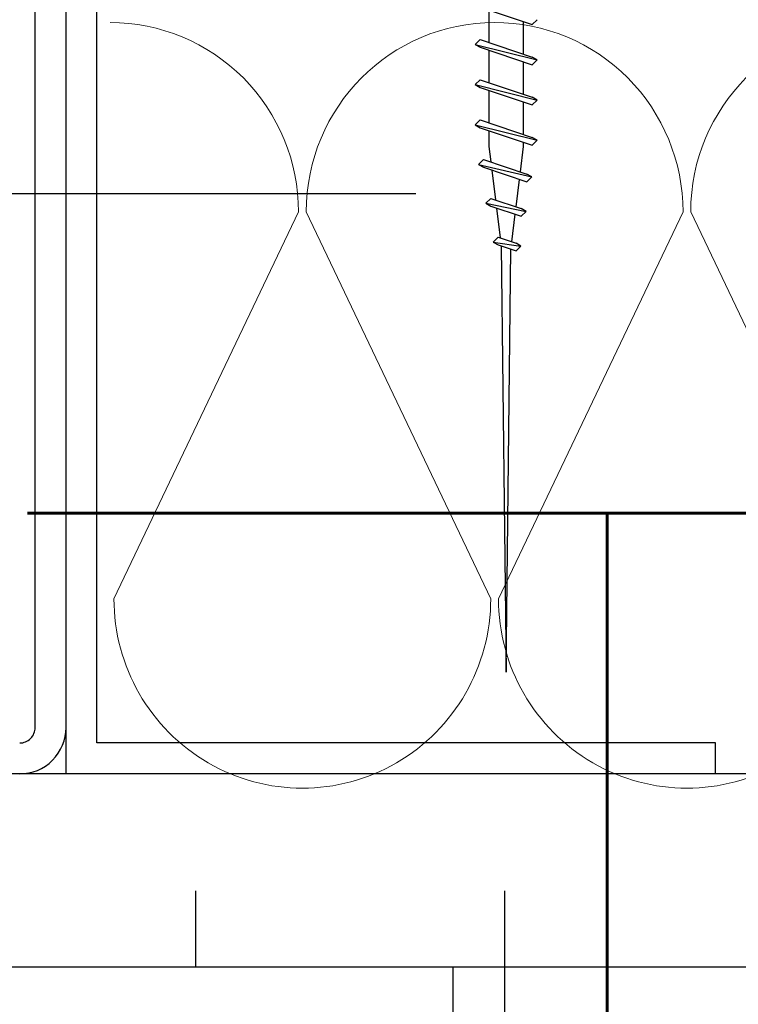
# Model space of a CAD drawing. Header units: millimetres. Extents: x -4577 to 1032787, y -66234 to 201209.
# Tile 159 of 256: x 4394 to 4441, y -8999 to -8935. Entities that reach past the tile are written whole.
import ezdxf

# ---------------------------------------------------------------- set-up
doc = ezdxf.new("R2010")
doc.units = ezdxf.units.MM
doc.linetypes.add('510_5_2OG_ELT_1004$0$11-07-22_DS_2OG$0$AUSGEZOGEN', pattern=[0])
doc.layers.add('510_5_2OG_ELT_1004$0$11-07-22_DS_2OG$0$Schraffur', color=8, linetype='510_5_2OG_ELT_1004$0$11-07-22_DS_2OG$0$AUSGEZOGEN')
doc.layers.add('510_5_2OG_ELT_1004$0$11-07-22_DS_2OG$0$STANDARD', color=8, linetype='510_5_2OG_ELT_1004$0$11-07-22_DS_2OG$0$AUSGEZOGEN')
doc.styles.add('510_5_2OG_ELT_1004$0$Standard', font='simplex.shx')
pattern_1 = [(0, (1905.797, -66881.692), (20, 20), [10, -10]), (90, (1905.797, -66881.692), (20, 20), [10, -10])]

# ---------------------------------------------------------------- blocks, each defined once
blk = doc.blocks.new('510_5_2OG_ELT_1004$0$11-07-22_DS_2OG$0$MUSTERELEMENT_135')
at = {"layer": '510_5_2OG_ELT_1004$0$11-07-22_DS_2OG$0$STANDARD', "color": 7, "linetype": '510_5_2OG_ELT_1004$0$11-07-22_DS_2OG$0$AUSGEZOGEN', "lineweight": 13}
for p, q in [((2.516664, 57.943961), (2.504725, 57.918956)), ((2.529099, 57.918956), (2.517161, 57.943961)), ((2.541535, 57.943961), (2.529597, 57.918956)), ((2.553971, 57.918956), (2.542033, 57.943961))]:
    blk.add_line(p, q, dxfattribs=at)
for centre, start_param, end_param in [((2.504477, 57.943961), 1.570796, 3.141593), ((2.529348, 57.943961), 3.141593, 4.712389), ((2.529348, 57.943961), 1.570796, 3.141593), ((2.554219, 57.943961), 3.141593, 4.712389), ((2.516912, 57.918956), 4.712389, 7.853982), ((2.541784, 57.918956), 4.712389, 7.853982)]:
    blk.add_ellipse(centre, major_axis=(0, -0.012252), ratio=0.994657, start_param=start_param, end_param=end_param, dxfattribs=at)
blk = doc.blocks.new('510_5_2OG_ELT_1004')
at = {"layer": '510_5_2OG_ELT_1004$0$11-07-22_DS_2OG$0$Schraffur', "linetype": 'Continuous'}
h = blk.add_hatch(dxfattribs=at)
h.set_pattern_fill('MUSTER_NA', color=256, scale=10, style=0, pattern_type=2)
h.set_pattern_definition(pattern_1)
h.paths.add_polyline_path([(4372.425, -8984.064), (4372.425, -8996.564), (4953.832, -8996.564), (4953.832, -8984.064)], flags=0)
h = blk.add_hatch(dxfattribs=at)
h.set_pattern_fill('MUSTER_NA', color=256, scale=10, style=0, pattern_type=2)
h.set_pattern_definition(pattern_1)
h.paths.add_polyline_path([(4947.363, -8996.564), (4422.459, -8996.564), (4422.459, -9009.064), (4947.363, -9009.064)], flags=0)
at = {"layer": '510_5_2OG_ELT_1004$0$11-07-22_DS_2OG$0$STANDARD', "linetype": '510_5_2OG_ELT_1004$0$11-07-22_DS_2OG$0$AUSGEZOGEN'}
for p, q in [((4395.427, -8981.064), (4395.427, -8912.068)), ((4397.425, -8981.064), (4397.425, -8912.068)), ((4397.425, -8949.064), (4397.425, -8919.064)), ((4399.425, -8949.064), (4399.425, -8919.064)), ((4424.212, -8934.48), (4427.582, -8935.613)), ((4424.772, -8934.668), (4424.772, -8936.771)), ((4427.022, -8937.528), (4427.022, -8935.425)), ((4427.897, -8935.298), (4427.582, -8935.613)), ((4423.897, -8936.898), (4424.212, -8936.583)), ((4424.212, -8936.583), (4427.582, -8937.716)), ((4423.897, -8936.898), (4427.897, -8937.898)), ((4423.897, -8936.898), (4424.212, -8937.08)), ((4424.212, -8937.08), (4427.582, -8938.213)), ((4424.772, -8937.268), (4424.772, -8939.371)), ((4427.897, -8937.898), (4427.582, -8937.716)), ((4427.897, -8937.898), (4427.582, -8938.213)), ((4427.022, -8940.128), (4427.022, -8938.025)), ((4423.897, -8939.498), (4424.212, -8939.183)), ((4424.212, -8939.183), (4427.582, -8940.316)), ((4423.897, -8939.498), (4427.897, -8940.498)), ((4423.897, -8939.498), (4424.212, -8939.68)), ((4424.212, -8939.68), (4427.582, -8940.813)), ((4424.772, -8939.868), (4424.772, -8941.971)), ((4427.897, -8940.498), (4427.582, -8940.316)), ((4427.897, -8940.498), (4427.582, -8940.813)), ((4427.022, -8942.728), (4427.022, -8940.625)), ((4423.897, -8942.098), (4424.212, -8941.783)), ((4424.212, -8941.783), (4427.582, -8942.916)), ((4423.897, -8942.098), (4427.897, -8943.098)), ((4423.897, -8942.098), (4424.212, -8942.28)), ((4424.212, -8942.28), (4427.582, -8943.413)), ((4424.772, -8942.468), (4424.772, -8943.494)), ((4427.897, -8943.098), (4427.582, -8942.916)), ((4424.772, -8943.494), (4424.897, -8944.499)), ((4426.815, -8945.144), (4427.022, -8943.494)), ((4427.022, -8943.494), (4427.022, -8943.225)), ((4427.897, -8943.098), (4427.582, -8943.413)), ((4424.108, -8944.655), (4424.423, -8944.34)), ((4424.423, -8944.34), (4427.231, -8945.284)), ((4424.108, -8944.655), (4427.546, -8945.466)), ((4424.108, -8944.655), (4424.423, -8944.837)), ((4424.423, -8944.837), (4427.231, -8945.781)), ((4424.962, -8945.018), (4425.204, -8946.956)), ((4426.533, -8947.403), (4426.756, -8945.621)), ((4427.546, -8945.466), (4427.231, -8945.284)), ((4427.546, -8945.466), (4427.231, -8945.781)), ((4420.047, -8946.564), (4381.806, -8946.564)), ((4424.579, -8947.167), (4424.894, -8946.852)), ((4424.894, -8946.852), (4426.861, -8947.513)), ((4424.579, -8947.167), (4427.176, -8947.695)), ((4424.579, -8947.167), (4424.894, -8947.349)), ((4424.894, -8947.349), (4426.861, -8948.01)), ((4425.269, -8947.475), (4425.511, -8949.413)), ((4427.176, -8947.695), (4426.861, -8947.513)), ((4426.251, -8949.662), (4426.473, -8947.88)), ((4427.176, -8947.695), (4426.861, -8948.01)), ((4397.425, -8984.064), (4397.425, -8949.064)), ((4399.425, -8982.064), (4399.425, -8949.064)), ((4425.049, -8949.679), (4425.364, -8949.364)), ((4425.364, -8949.364), (4426.53, -8949.756)), ((4425.049, -8949.679), (4425.364, -8949.86)), ((4425.049, -8949.679), (4426.845, -8949.937)), ((4425.364, -8949.86), (4426.53, -8950.252)), ((4425.576, -8949.932), (4425.897, -8977.494)), ((4426.845, -8949.937), (4426.53, -8949.756)), ((4426.845, -8949.937), (4426.53, -8950.252)), ((4425.897, -8977.494), (4426.191, -8950.139)), ((4439.425, -8982.064), (4399.425, -8982.064)), ((4439.425, -8984.064), (4439.425, -8982.064)), ((4953.832, -8984.064), (4372.425, -8984.064)), ((4439.425, -8984.064), (4397.425, -8984.064)), ((4420.455, -8996.564), (4372.425, -8996.564)), ((4953.832, -8996.564), (4420.455, -8996.564)), ((4422.459, -9009.064), (4422.459, -8996.564))]:
    blk.add_line(p, q, dxfattribs=at)
for radius, start, end in [(3, 270, 0.00029), (1.002, 269.99875, 0.00031)]:
    blk.add_arc((4394.425, -8981.064), radius, start, end, dxfattribs=at)
at = {"layer": '510_5_2OG_ELT_1004$0$11-07-22_DS_2OG$0$STANDARD', "linetype": '510_5_2OG_ELT_1004$0$11-07-22_DS_2OG$0$AUSGEZOGEN', "xscale": 1000, "yscale": 1000, "zscale": 1000}
blk.add_blockref('510_5_2OG_ELT_1004$0$11-07-22_DS_2OG$0$MUSTERELEMENT_135', (1895.797, -66891.692), dxfattribs=at)
at = {"layer": '510_5_2OG_ELT_1004$0$11-07-22_DS_2OG$0$STANDARD', "linetype": '510_5_2OG_ELT_1004$0$11-07-22_DS_2OG$0$AUSGEZOGEN', "style": '510_5_2OG_ELT_1004$0$Standard'}
blk.add_text('T30-RS', height=125, dxfattribs=at).set_placement((4389.566, -9092.216))

msp = doc.modelspace()

# ---------------------------------------------------------------- block references
msp.add_blockref('510_5_2OG_ELT_1004', (0, -0.05))

doc.saveas('drawing.dxf')
